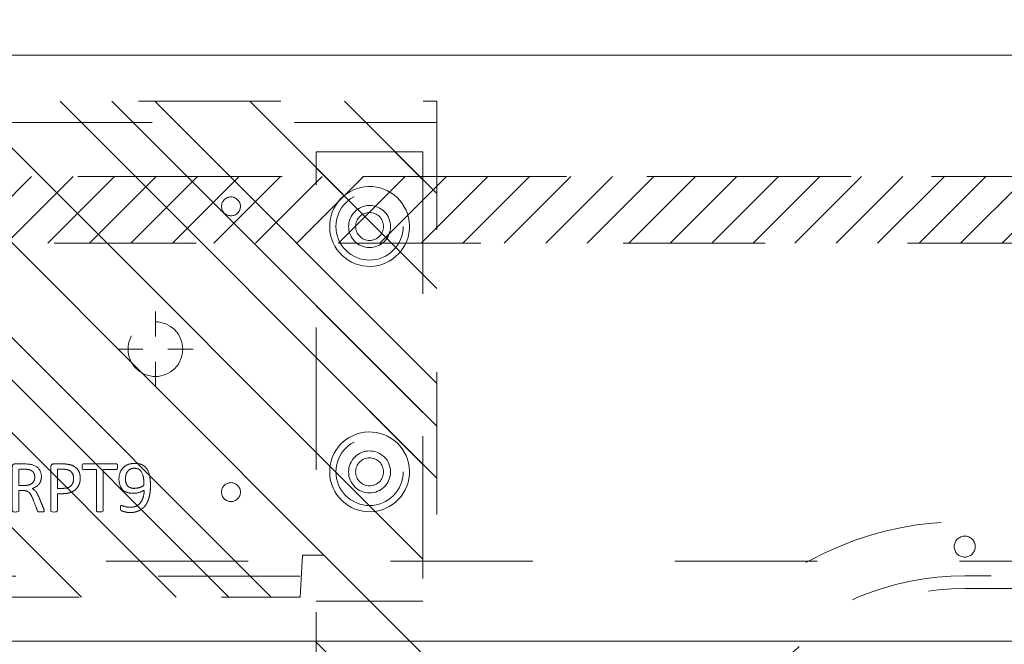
# Model space of a CAD drawing. Header units: inches. Extents: x -465 to -303, y -234 to 7.
# Tile 38 of 81: x -387 to -378, y -2 to 4. Entities that reach past the tile are written whole.
import ezdxf

# ---------------------------------------------------------------- set-up
doc = ezdxf.new("R2010")
doc.units = ezdxf.units.IN
doc.header["$LTSCALE"] = 32
doc.header["$MEASUREMENT"] = 0
doc.header["$PDMODE"] = 1
doc.header["$PDSIZE"] = -2
doc.linetypes.add('Dash Style-1', pattern=[0.083328, 0.041656, -0.041672])
for name, color, linetype, lineweight in [('DashLine', 7, 'Dash Style-1', 13), ('DashLineFill', 7, 'Dash Style-1', 13), ('Drawing', 7, 'Continuous', 18), ('Metal-DeskStructure', 7, 'Continuous', 13), ('None', 7, 'Continuous', 18), ('SolidLine', 7, 'Continuous', 15)]:
    doc.layers.add(name, color=color, linetype=linetype, lineweight=lineweight)
doc.layers.add('Electrical', color=1, linetype='Dash Style-1', lineweight=15, true_color=0xff0000)
pattern_1 = [(45, (0, 0), (-1.61302, 1.93572), []), (45, (-1.0608, 1.0608), (-0.472346, 0.416761), [])]

# ---------------------------------------------------------------- blocks, each defined once
blk = doc.blocks.new('Group-11')
at = {"layer": 'DashLine', "flags": 128}
blk.add_lwpolyline([(0.748, -7.3031), (35.622, -7.3031), (35.622, -8.0512), (0.748, -8.0512)], close=True, dxfattribs=at)
at = {"layer": 'SolidLine', "flags": 128}
blk.add_lwpolyline([(0.748, -0.7677), (89.2126, -0.7677), (89.2126, -8.0512), (0.748, -8.0512)], close=True, dxfattribs=at)
blk = doc.blocks.new('Group-12')
at = {"layer": 'None'}
blk.add_blockref('Group-11', (0, 0), dxfattribs=at)
blk = doc.blocks.new('SL Utility Cabinet (2D)')
at = {"layer": 'None'}
blk.add_blockref('Group-12', (0, 0), dxfattribs=at)
at = {"layer": 'Drawing', "color": 0, "flags": 1}
for tag in ['Tag', 'Catalog', 'Option1', 'Option2', 'Option3', 'Option4', 'Option5', 'Option6', 'Option7', 'Option8', 'Option9', 'Option10', 'Option11', 'Option12', 'Custom', 'FinishGroup', 'Discount', 'Item2', 'Item3', 'Item6', 'Item8', 'Item9', 'Item10', 'Item12', 'Item13', 'Item16', 'Item18', 'Item19', 'Item20', 'Item21', 'Item22', 'Item23', 'Item24', 'Item25', 'Item1', 'Item4', 'Item5', 'Item7', 'Item11', 'Item14', 'Item15', 'Item17']:
    blk.add_attdef(tag, (-51.5879, 4.5517), '', height=0.00709, dxfattribs=at)
blk = doc.blocks.new('Group-33')
at = {"layer": 'DashLine'}
blk.add_open_spline([(35.6306, -2.5591), (35.6301, -14.0156), (35.6295, -25.4721), (35.6308, -28.0425), (35.4425, -30.6071), (33.4525, -57.8791), (31.4625, -85.1511), (31.2548, -86.4638), (29.9315, -86.5751), (19.0945, -86.5751), (8.2575, -86.5751), (6.9341, -86.4638), (6.7265, -85.1511), (4.7365, -57.8791), (2.7465, -30.6071), (2.5582, -28.0425), (2.5595, -25.4721), (2.5589, -14.0156), (2.5584, -2.5591), (19.0945, -2.5591), (35.6306, -2.5591)], degree=2, knots=[0, 0, 0, 0.101602, 0.101602, 0.124398, 0.124398, 0.366817, 0.366817, 0.378599, 0.378599, 0.47475, 0.47475, 0.486533, 0.486533, 0.728951, 0.728951, 0.751748, 0.751748, 0.853349, 0.853349, 1, 1, 1], dxfattribs=at)
at = {"layer": 'SolidLine'}
blk.add_open_spline([(37.0866, -2.5591), (19.0945, -2.5591), (1.1024, -2.5591), (1.1024, -14.0156), (1.1025, -25.4721), (1.1032, -28.0955), (1.2935, -30.7131), (3.2835, -57.9851), (5.2735, -85.2571), (5.6777, -87.8156), (8.2575, -88.0311), (19.0945, -88.0311), (29.9315, -88.0311), (32.5112, -87.8156), (32.9155, -85.2571), (34.9055, -57.9851), (36.8955, -30.7131), (37.0858, -28.0955), (37.0865, -25.4721), (37.0866, -14.0156), (37.0866, -2.5591)], degree=2, knots=[0, 0, 0, 0.153989, 0.153989, 0.252041, 0.252041, 0.274495, 0.274495, 0.508445, 0.508445, 0.530607, 0.530607, 0.623382, 0.623382, 0.645544, 0.645544, 0.879494, 0.879494, 0.901948, 0.901948, 1, 1, 1], dxfattribs=at)
blk = doc.blocks.new('Group-51')
at = {"layer": 'DashLine'}
for p, q in [((0.0002, 6.2205), (0.0002, 6.4567)), ((-0.1179, 6.1024), (-0.3541, 6.1024)), ((0.1183, 6.1024), (0.3545, 6.1024)), ((0.0002, 5.9843), (0.0002, 5.748))]:
    blk.add_line(p, q, dxfattribs=at)
at = {"layer": 'DashLine', "flags": 128}
blk.add_lwpolyline([(-0.2557, 6.1024), (-0.2545, 6.1274), (-0.2508, 6.1523), (-0.2447, 6.1766), (-0.2362, 6.2003), (-0.2255, 6.223), (-0.2126, 6.2445), (-0.1976, 6.2647), (-0.1808, 6.2833), (-0.1621, 6.3002), (-0.142, 6.3151), (-0.1204, 6.3281), (-0.0977, 6.3388), (-0.0741, 6.3472), (-0.0497, 6.3534), (-0.0249, 6.357), (0.0002, 6.3583), (0.0253, 6.357), (0.0501, 6.3534), (0.0745, 6.3472), (0.0981, 6.3388), (0.1208, 6.3281), (0.1424, 6.3151), (0.1625, 6.3002), (0.1812, 6.2833), (0.198, 6.2647), (0.213, 6.2445), (0.2259, 6.223), (0.2366, 6.2003), (0.2451, 6.1766), (0.2512, 6.1523), (0.2549, 6.1274), (0.2561, 6.1024), (0.2549, 6.0773), (0.2512, 6.0524), (0.2451, 6.0281), (0.2366, 6.0044), (0.2259, 5.9817), (0.213, 5.9602), (0.198, 5.94), (0.1812, 5.9214), (0.1625, 5.9045), (0.1424, 5.8896), (0.1208, 5.8767), (0.0981, 5.8659), (0.0745, 5.8575), (0.0501, 5.8514), (0.0253, 5.8477), (0.0002, 5.8465), (-0.0249, 5.8477), (-0.0497, 5.8514), (-0.0741, 5.8575), (-0.0977, 5.8659), (-0.1204, 5.8767), (-0.142, 5.8896), (-0.1621, 5.9045), (-0.1808, 5.9214), (-0.1976, 5.94), (-0.2126, 5.9602), (-0.2255, 5.9817), (-0.2362, 6.0044), (-0.2447, 6.0281), (-0.2508, 6.0524), (-0.2545, 6.0773)], close=True, dxfattribs=at)
blk = doc.blocks.new('Group-53')
at = {"layer": 'SolidLine', "color": 7}
for points, knots in [([(1.2823, 6.0565), (1.3118, 6.0565), (1.3709, 6.0491), (1.4262, 6.0325), (1.4742, 6.0048), (1.5093, 5.9623), (1.5314, 5.9033), (1.5314, 5.8498), (1.5259, 5.8221), (1.5176, 5.7889), (1.5093, 5.7778), (1.4982, 5.7741), (1.4816, 5.7741), (1.4724, 5.776), (1.4668, 5.7778), (1.465, 5.7815), (1.465, 5.7889), (1.4705, 5.8018), (1.4779, 5.8239), (1.4816, 5.8516), (1.4816, 5.9033), (1.4558, 5.9513), (1.4133, 5.9808), (1.3561, 5.9974), (1.3229, 5.9974), (1.334, 5.979), (1.3506, 5.9273), (1.3506, 5.8572), (1.3303, 5.8055), (1.2952, 5.776), (1.2472, 5.7612), (1.1882, 5.7612), (1.1347, 5.7796), (1.0941, 5.8166), (1.0701, 5.8719), (1.0701, 5.9402), (1.083, 5.9826), (1.1107, 6.0159), (1.1476, 6.038), (1.1956, 6.0509), (1.2509, 6.0565), (1.2823, 6.0565)], [0, 0, 0, 0.054342, 0.108683, 0.163025, 0.217366, 0.271708, 0.32605, 0.346749, 0.367448, 0.408846, 0.429545, 0.450244, 0.466803, 0.483362, 0.499922, 0.516481, 0.53304, 0.549599, 0.566158, 0.582718, 0.612524, 0.642331, 0.672137, 0.701944, 0.701944, 0.721255, 0.740567, 0.762023, 0.78348, 0.804937, 0.826394, 0.847851, 0.869308, 0.890765, 0.912222, 0.926851, 0.941481, 0.956111, 0.970741, 0.98537, 1, 1, 1]), ([(1.2768, 5.9956), (1.2325, 5.9956), (1.1411, 5.979), (1.1162, 5.9291), (1.1162, 5.8848), (1.1328, 5.8516), (1.1605, 5.8313), (1.1956, 5.8221), (1.2343, 5.8221), (1.2675, 5.8313), (1.2915, 5.8498), (1.3044, 5.8811), (1.3044, 5.931), (1.2878, 5.979), (1.2768, 5.9956)], [0, 0, 0, 0.066007, 0.19802, 0.264026, 0.330033, 0.39604, 0.462046, 0.528053, 0.60066, 0.673267, 0.745875, 0.818482, 0.909241, 1, 1, 1]), ([(1.1014, 5.7482), (1.1074, 5.7482), (1.118, 5.7482), (1.1236, 5.7445), (1.1273, 5.739), (1.1273, 5.6744), (1.1273, 5.6116), (1.3211, 5.6116), (1.5185, 5.6116), (1.5222, 5.608), (1.5241, 5.6006), (1.5259, 5.5895), (1.5259, 5.5729), (1.5241, 5.5618), (1.5222, 5.5544), (1.5185, 5.5507), (1.3211, 5.5507), (1.1273, 5.5507), (1.1273, 5.488), (1.1273, 5.4234), (1.1236, 5.4179), (1.118, 5.416), (1.1088, 5.4142), (1.0959, 5.4142), (1.0848, 5.416), (1.0793, 5.4179), (1.0756, 5.4234), (1.0756, 5.5812), (1.0756, 5.739), (1.0793, 5.7445), (1.0848, 5.7482), (1.0959, 5.7482), (1.1014, 5.7482)], [0, 0, 0, 0.003046, 0.005389, 0.007733, 0.010076, 0.089744, 0.089744, 0.335779, 0.340465, 0.345152, 0.349838, 0.354524, 0.360382, 0.36624, 0.372099, 0.377957, 0.6855, 0.6855, 0.785085, 0.788014, 0.790943, 0.793872, 0.796801, 0.798998, 0.801195, 0.803391, 0.805588, 0.991213, 0.99341, 0.995606, 0.997803, 1, 1, 1]), ([(1.2066, 5.3983), (1.2417, 5.3983), (1.2952, 5.3761), (1.3321, 5.3355), (1.3543, 5.2765), (1.3543, 5.2091), (1.3543, 5.1842), (1.4345, 5.1842), (1.5185, 5.1842), (1.5222, 5.1805), (1.5241, 5.1731), (1.5259, 5.162), (1.5259, 5.1454), (1.5241, 5.1344), (1.5222, 5.127), (1.5185, 5.1233), (1.3081, 5.1233), (1.0885, 5.1233), (1.0756, 5.1381), (1.0756, 5.1953), (1.0756, 5.258), (1.0793, 5.2839), (1.0867, 5.3208), (1.1088, 5.3577), (1.1402, 5.3854), (1.1826, 5.3983), (1.2066, 5.3983)], [0, 0, 0, 0.066268, 0.132535, 0.198803, 0.26507, 0.303966, 0.303966, 0.429297, 0.43506, 0.440822, 0.446584, 0.452347, 0.456957, 0.461567, 0.466177, 0.470786, 0.728938, 0.745073, 0.761208, 0.845107, 0.870922, 0.896738, 0.922553, 0.948369, 0.974184, 1, 1, 1]), ([(1.2122, 5.3355), (1.1845, 5.3355), (1.1476, 5.3152), (1.131, 5.2857), (1.1254, 5.2543), (1.1254, 5.211), (1.1254, 5.1842), (1.2149, 5.1842), (1.3044, 5.1842), (1.3044, 5.211), (1.3044, 5.2635), (1.2915, 5.3005), (1.2657, 5.3244), (1.2325, 5.3355), (1.2122, 5.3355)], [0, 0, 0, 0.053098, 0.106195, 0.159293, 0.212391, 0.297937, 0.297937, 0.584068, 0.584068, 0.669615, 0.752211, 0.834807, 0.917404, 1, 1, 1]), ([(1.5148, 5.0603), (1.5185, 5.0603), (1.5222, 5.0584), (1.5241, 5.0511), (1.5259, 5.0381), (1.5259, 5.0197), (1.5241, 5.0086), (1.5222, 5.0012), (1.5167, 4.9975), (1.5111, 4.9957), (1.4585, 4.9754), (1.4059, 4.9551), (1.3875, 4.9477), (1.358, 4.9329), (1.3358, 4.9108), (1.3247, 4.8813), (1.3247, 4.8416), (1.3247, 4.8222), (1.4198, 4.8222), (1.5185, 4.8222), (1.5222, 4.8185), (1.5241, 4.8111), (1.5259, 4.8001), (1.5259, 4.7835), (1.5241, 4.7724), (1.5222, 4.765), (1.5185, 4.7613), (1.3072, 4.7613), (1.0867, 4.7613), (1.0756, 4.7761), (1.0756, 4.8314), (1.0756, 4.896), (1.0774, 4.9182), (1.0793, 4.9274), (1.083, 4.9532), (1.1033, 4.9938), (1.1328, 5.0197), (1.1716, 5.0344), (1.2159, 5.0344), (1.2528, 5.0215), (1.2805, 4.9994), (1.2989, 4.9662), (1.3063, 4.9477), (1.3118, 4.9588), (1.3266, 4.9772), (1.3469, 4.992), (1.3746, 5.0049), (1.3912, 5.0123), (1.4401, 5.0326), (1.489, 5.0529), (1.5019, 5.0584), (1.513, 5.0603), (1.5148, 5.0603)], [0, 0, 0, 0.004018, 0.008035, 0.012053, 0.01607, 0.020088, 0.024105, 0.028123, 0.03214, 0.03214, 0.070951, 0.070951, 0.084634, 0.098317, 0.112001, 0.125684, 0.138745, 0.138745, 0.202807, 0.205295, 0.207782, 0.21027, 0.212758, 0.214748, 0.216739, 0.218729, 0.220719, 0.332671, 0.339637, 0.346603, 0.391882, 0.407555, 0.423229, 0.423229, 0.466696, 0.510164, 0.553631, 0.597099, 0.640566, 0.684033, 0.727501, 0.770968, 0.770968, 0.798042, 0.825115, 0.852188, 0.879262, 0.879262, 0.958132, 0.958132, 0.979066, 1, 1, 1]), ([(1.2011, 4.9717), (1.1734, 4.9717), (1.1383, 4.9477), (1.1291, 4.92), (1.1273, 4.9108), (1.1254, 4.8887), (1.1254, 4.8471), (1.1254, 4.8222), (1.2011, 4.8222), (1.2768, 4.8222), (1.2768, 4.8508), (1.2768, 4.9034), (1.2657, 4.9366), (1.2435, 4.9606), (1.2159, 4.9717), (1.2011, 4.9717)], [0, 0, 0, 0.142515, 0.285031, 0.285031, 0.330993, 0.376955, 0.445899, 0.445899, 0.655281, 0.655281, 0.734439, 0.800829, 0.867219, 0.93361, 1, 1, 1]), ([(1.3949, 4.694), (1.417, 4.694), (1.4521, 4.6829), (1.4816, 4.6644), (1.5019, 4.6367), (1.5241, 4.5869), (1.5241, 4.4799), (1.5241, 4.4134), (1.513, 4.3987), (1.2998, 4.3987), (1.0867, 4.3987), (1.0756, 4.4134), (1.0756, 4.4716), (1.0756, 4.5629), (1.0922, 4.6146), (1.1199, 4.6478), (1.1623, 4.6663), (1.2048, 4.6663), (1.2343, 4.6589), (1.2583, 4.6441), (1.2786, 4.6201), (1.2841, 4.6072), (1.2878, 4.6257), (1.3063, 4.6571), (1.334, 4.681), (1.3727, 4.694), (1.3949, 4.694)], [0, 0, 0, 0.031455, 0.06291, 0.094366, 0.125821, 0.188731, 0.266159, 0.275837, 0.285516, 0.435531, 0.44521, 0.454888, 0.521427, 0.574659, 0.627891, 0.681123, 0.734355, 0.762747, 0.791139, 0.819531, 0.847924, 0.847924, 0.885943, 0.923962, 0.961981, 1, 1, 1]), ([(1.3986, 4.6312), (1.3783, 4.6312), (1.3487, 4.6183), (1.3284, 4.5943), (1.3174, 4.5574), (1.3174, 4.4937), (1.3174, 4.4577), (1.3958, 4.4577), (1.4742, 4.4577), (1.4742, 4.5011), (1.4742, 4.5851), (1.4465, 4.6183), (1.417, 4.6312), (1.3986, 4.6312)], [0, 0, 0, 0.079156, 0.158312, 0.237468, 0.316624, 0.419526, 0.419526, 0.643799, 0.643799, 0.767809, 0.883905, 0.941952, 1, 1, 1]), ([(1.1956, 4.6054), (1.1789, 4.6054), (1.1531, 4.5961), (1.1347, 4.5758), (1.1254, 4.5445), (1.1254, 4.4891), (1.1254, 4.4577), (1.1974, 4.4577), (1.2694, 4.4577), (1.2694, 4.4919), (1.2694, 4.5482), (1.2583, 4.5777), (1.238, 4.5961), (1.2103, 4.6054), (1.1956, 4.6054)], [0, 0, 0, 0.074499, 0.148998, 0.223496, 0.297995, 0.395417, 0.395417, 0.61891, 0.61891, 0.724928, 0.793696, 0.862464, 0.931232, 1, 1, 1]), ([(1.5001, 4.3229), (1.5074, 4.3229), (1.5213, 4.3201), (1.5241, 4.3118), (1.5241, 4.1927), (1.5241, 4.0737), (1.5222, 4.07), (1.5167, 4.0663), (1.5074, 4.0645), (1.4945, 4.0645), (1.4853, 4.0663), (1.4798, 4.0682), (1.4761, 4.0737), (1.4761, 4.1226), (1.4761, 4.1697), (1.3063, 4.1697), (1.1365, 4.1697), (1.1623, 4.1263), (1.1882, 4.0829), (1.19, 4.0774), (1.1919, 4.0682), (1.1882, 4.0645), (1.1771, 4.0626), (1.1646, 4.0626), (1.155, 4.0626), (1.1494, 4.0645), (1.1457, 4.0682), (1.1439, 4.0719), (1.1107, 4.1235), (1.0774, 4.1752), (1.0756, 4.1771), (1.0756, 4.1807), (1.0738, 4.1863), (1.0738, 4.2034), (1.0738, 4.2214), (1.0774, 4.2269), (1.0811, 4.2287), (1.2795, 4.2287), (1.4761, 4.2287), (1.4761, 4.2693), (1.4761, 4.3136), (1.4798, 4.3173), (1.4853, 4.321), (1.4945, 4.3229), (1.5001, 4.3229)], [0, 0, 0, 0.00261, 0.007831, 0.010441, 0.176195, 0.178805, 0.181415, 0.184026, 0.186636, 0.188594, 0.190551, 0.192509, 0.194467, 0.244389, 0.244389, 0.424498, 0.424498, 0.47805, 0.47805, 0.484241, 0.490432, 0.496622, 0.502813, 0.507071, 0.510941, 0.514811, 0.518682, 0.518682, 0.576295, 0.576295, 0.578743, 0.58119, 0.583638, 0.590247, 0.593184, 0.596122, 0.599059, 0.911881, 0.911881, 0.976501, 0.982376, 0.988251, 0.994125, 1, 1, 1])]:
    blk.add_open_spline(points, degree=2, knots=knots, dxfattribs=at)
blk = doc.blocks.new('1BRPT9-Bracket (2D)')
at = {"layer": 'DashLineFill', "linetype": 'Continuous', "lineweight": 13}
h = blk.add_hatch(dxfattribs=at)
h.set_pattern_fill('Steel', color=253, style=0, pattern_type=2)
h.set_pattern_definition(pattern_1)
edge = h.paths.add_edge_path()
edge.add_arc((1.6779, -8.4882), 0.252, 270, 360)
edge.add_line((1.9299, -8.4882), (1.9299, -7.4803))
edge.add_line((1.9299, -7.4803), (2.3236, -7.4803))
edge.add_line((2.3236, -7.4803), (2.3236, 7.4611))
edge.add_line((2.3236, 7.4611), (1.9299, 7.4803))
edge.add_line((1.9299, 7.4803), (1.9299, 8.4882))
edge.add_arc((1.6779, 8.4882), 0.252, 360, 450)
edge.add_line((1.6779, 8.7402), (-2.3221, 8.7402))
edge.add_line((-2.3221, 8.7402), (-2.3221, -8.7402))
edge.add_line((-2.3221, -8.7402), (1.6779, -8.7402))
h = blk.add_hatch(dxfattribs=at)
h.set_pattern_fill('Steel', color=253, style=0, pattern_type=2)
h.set_pattern_definition(pattern_1)
h.paths.add_polyline_path([(-1.1488, 8.4252), (-1.118, 8.4237), (-1.0874, 8.4191), (-1.0574, 8.4116), (-1.0283, 8.4012), (-1.0004, 8.388), (-0.9739, 8.3721), (-0.949, 8.3537), (-0.9261, 8.3329), (-0.9054, 8.31), (-0.887, 8.2852), (-0.8711, 8.2587), (-0.8579, 8.2308), (-0.8474, 8.2017), (-0.8399, 8.1717), (-0.8354, 8.1411), (-0.8339, 8.1102), (-0.8354, 8.0794), (-0.8399, 8.0488), (-0.8474, 8.0188), (-0.8579, 7.9897), (-0.8711, 7.9618), (-0.887, 7.9353), (-0.9054, 7.9104), (-0.9261, 7.8875), (-0.949, 7.8668), (-0.9739, 7.8484), (-1.0004, 7.8325), (-1.0283, 7.8193), (-1.0574, 7.8088), (-1.0874, 7.8013), (-1.118, 7.7968), (-1.1488, 7.7953), (-1.1797, 7.7968), (-1.2103, 7.8013), (-1.2403, 7.8088), (-1.2694, 7.8193), (-1.2973, 7.8325), (-1.3238, 7.8484), (-1.3486, 7.8668), (-1.3716, 7.8875), (-1.3923, 7.9104), (-1.4107, 7.9353), (-1.4266, 7.9618), (-1.4398, 7.9897), (-1.4502, 8.0188), (-1.4577, 8.0488), (-1.4623, 8.0794), (-1.4638, 8.1102), (-1.4623, 8.1411), (-1.4577, 8.1717), (-1.4502, 8.2017), (-1.4398, 8.2308), (-1.4266, 8.2587), (-1.4107, 8.2852), (-1.3923, 8.31), (-1.3716, 8.3329), (-1.3486, 8.3537), (-1.3238, 8.3721), (-1.2973, 8.388), (-1.2694, 8.4012), (-1.2403, 8.4116), (-1.2103, 8.4191), (-1.1797, 8.4237)])
h = blk.add_hatch(dxfattribs=at)
h.set_pattern_fill('Steel', color=253, style=0, pattern_type=2)
h.set_pattern_definition(pattern_1)
h.paths.add_polyline_path([(1.1504, 8.4252), (1.1812, 8.4237), (1.2118, 8.4191), (1.2418, 8.4116), (1.2709, 8.4012), (1.2988, 8.388), (1.3254, 8.3721), (1.3502, 8.3537), (1.3731, 8.3329), (1.3938, 8.31), (1.4123, 8.2852), (1.4281, 8.2587), (1.4414, 8.2308), (1.4518, 8.2017), (1.4593, 8.1717), (1.4638, 8.1411), (1.4653, 8.1102), (1.4638, 8.0794), (1.4593, 8.0488), (1.4518, 8.0188), (1.4414, 7.9897), (1.4281, 7.9618), (1.4123, 7.9353), (1.3938, 7.9104), (1.3731, 7.8875), (1.3502, 7.8668), (1.3254, 7.8484), (1.2988, 7.8325), (1.2709, 7.8193), (1.2418, 7.8088), (1.2118, 7.8013), (1.1812, 7.7968), (1.1504, 7.7953), (1.1195, 7.7968), (1.0889, 7.8013), (1.0589, 7.8088), (1.0298, 7.8193), (1.0019, 7.8325), (0.9754, 7.8484), (0.9506, 7.8668), (0.9277, 7.8875), (0.9069, 7.9104), (0.8885, 7.9353), (0.8726, 7.9618), (0.8594, 7.9897), (0.849, 8.0188), (0.8415, 8.0488), (0.8369, 8.0794), (0.8354, 8.1102), (0.8369, 8.1411), (0.8415, 8.1717), (0.849, 8.2017), (0.8594, 8.2308), (0.8726, 8.2587), (0.8885, 8.2852), (0.9069, 8.31), (0.9277, 8.3329), (0.9506, 8.3537), (0.9754, 8.3721), (1.0019, 8.388), (1.0298, 8.4012), (1.0589, 8.4116), (1.0889, 8.4191), (1.1195, 8.4237)])
h = blk.add_hatch(dxfattribs=at)
h.set_pattern_fill('Steel', color=253, style=0, pattern_type=2)
h.set_pattern_definition(pattern_1)
h.paths.add_polyline_path([(-1.1488, 8.3071), (-1.1295, 8.3061), (-1.1104, 8.3033), (-1.0917, 8.2986), (-1.0735, 8.2921), (-1.056, 8.2838), (-1.0395, 8.2739), (-1.024, 8.2624), (-1.0096, 8.2494), (-0.9967, 8.2351), (-0.9852, 8.2196), (-0.9752, 8.203), (-0.967, 8.1856), (-0.9605, 8.1674), (-0.9558, 8.1486), (-0.9529, 8.1295), (-0.952, 8.1102), (-0.9529, 8.0909), (-0.9558, 8.0718), (-0.9605, 8.0531), (-0.967, 8.0349), (-0.9752, 8.0174), (-0.9852, 8.0009), (-0.9967, 7.9854), (-1.0096, 7.971), (-1.024, 7.9581), (-1.0395, 7.9466), (-1.056, 7.9366), (-1.0735, 7.9284), (-1.0917, 7.9219), (-1.1104, 7.9172), (-1.1295, 7.9143), (-1.1488, 7.9134), (-1.1681, 7.9143), (-1.1872, 7.9172), (-1.206, 7.9219), (-1.2242, 7.9284), (-1.2416, 7.9366), (-1.2582, 7.9466), (-1.2737, 7.9581), (-1.288, 7.971), (-1.301, 7.9854), (-1.3125, 8.0009), (-1.3224, 8.0174), (-1.3307, 8.0349), (-1.3372, 8.0531), (-1.3419, 8.0718), (-1.3447, 8.0909), (-1.3457, 8.1102), (-1.3447, 8.1295), (-1.3419, 8.1486), (-1.3372, 8.1674), (-1.3307, 8.1856), (-1.3224, 8.203), (-1.3125, 8.2196), (-1.301, 8.2351), (-1.288, 8.2494), (-1.2737, 8.2624), (-1.2582, 8.2739), (-1.2416, 8.2838), (-1.2242, 8.2921), (-1.206, 8.2986), (-1.1872, 8.3033), (-1.1681, 8.3061)])
h = blk.add_hatch(dxfattribs=at)
h.set_pattern_fill('Steel', color=253, style=0, pattern_type=2)
h.set_pattern_definition(pattern_1)
h.paths.add_polyline_path([(1.1504, 8.3071), (1.1697, 8.3061), (1.1888, 8.3033), (1.2075, 8.2986), (1.2257, 8.2921), (1.2432, 8.2838), (1.2597, 8.2739), (1.2753, 8.2624), (1.2896, 8.2494), (1.3025, 8.2351), (1.314, 8.2196), (1.324, 8.203), (1.3322, 8.1856), (1.3387, 8.1674), (1.3434, 8.1486), (1.3463, 8.1295), (1.3472, 8.1102), (1.3463, 8.0909), (1.3434, 8.0718), (1.3387, 8.0531), (1.3322, 8.0349), (1.324, 8.0174), (1.314, 8.0009), (1.3025, 7.9854), (1.2896, 7.971), (1.2753, 7.9581), (1.2597, 7.9466), (1.2432, 7.9366), (1.2257, 7.9284), (1.2075, 7.9219), (1.1888, 7.9172), (1.1697, 7.9143), (1.1504, 7.9134), (1.1311, 7.9143), (1.112, 7.9172), (1.0932, 7.9219), (1.075, 7.9284), (1.0576, 7.9366), (1.041, 7.9466), (1.0255, 7.9581), (1.0112, 7.971), (0.9982, 7.9854), (0.9867, 8.0009), (0.9768, 8.0174), (0.9685, 8.0349), (0.962, 8.0531), (0.9573, 8.0718), (0.9545, 8.0909), (0.9535, 8.1102), (0.9545, 8.1295), (0.9573, 8.1486), (0.962, 8.1674), (0.9685, 8.1856), (0.9768, 8.203), (0.9867, 8.2196), (0.9982, 8.2351), (1.0112, 8.2494), (1.0255, 8.2624), (1.041, 8.2739), (1.0576, 8.2838), (1.075, 8.2921), (1.0932, 8.2986), (1.112, 8.3033), (1.1311, 8.3061)])
h = blk.add_hatch(dxfattribs=at)
h.set_pattern_fill('Steel', color=253, style=0, pattern_type=2)
h.set_pattern_definition(pattern_1)
h.paths.add_polyline_path([(-1.3378, 6.8996), (-1.3291, 6.8992), (-1.3205, 6.8979), (-1.3121, 6.8958), (-1.3039, 6.8929), (-1.2961, 6.8891), (-1.2886, 6.8847), (-1.2816, 6.8795), (-1.2752, 6.8737), (-1.2693, 6.8672), (-1.2642, 6.8602), (-1.2597, 6.8528), (-1.256, 6.8449), (-1.253, 6.8367), (-1.2509, 6.8283), (-1.2497, 6.8197), (-1.2492, 6.811), (-1.2497, 6.8023), (-1.2509, 6.7937), (-1.253, 6.7853), (-1.256, 6.7771), (-1.2597, 6.7693), (-1.2642, 6.7618), (-1.2693, 6.7548), (-1.2752, 6.7484), (-1.2816, 6.7425), (-1.2886, 6.7374), (-1.2961, 6.7329), (-1.3039, 6.7292), (-1.3121, 6.7263), (-1.3205, 6.7241), (-1.3291, 6.7229), (-1.3378, 6.7224), (-1.3465, 6.7229), (-1.3551, 6.7241), (-1.3635, 6.7263), (-1.3717, 6.7292), (-1.3796, 6.7329), (-1.387, 6.7374), (-1.394, 6.7425), (-1.4005, 6.7484), (-1.4063, 6.7548), (-1.4115, 6.7618), (-1.4159, 6.7693), (-1.4197, 6.7771), (-1.4226, 6.7853), (-1.4247, 6.7937), (-1.426, 6.8023), (-1.4264, 6.811), (-1.426, 6.8197), (-1.4247, 6.8283), (-1.4226, 6.8367), (-1.4197, 6.8449), (-1.4159, 6.8528), (-1.4115, 6.8602), (-1.4063, 6.8672), (-1.4005, 6.8737), (-1.394, 6.8795), (-1.387, 6.8847), (-1.3796, 6.8891), (-1.3717, 6.8929), (-1.3635, 6.8958), (-1.3551, 6.8979), (-1.3465, 6.8992)])
h = blk.add_hatch(dxfattribs=at)
h.set_pattern_fill('Steel', color=253, style=0, pattern_type=2)
h.set_pattern_definition(pattern_1)
h.paths.add_polyline_path([(1.3393, 6.8996), (1.348, 6.8992), (1.3566, 6.8979), (1.3651, 6.8958), (1.3732, 6.8929), (1.3811, 6.8891), (1.3886, 6.8847), (1.3955, 6.8795), (1.402, 6.8737), (1.4078, 6.8672), (1.413, 6.8602), (1.4175, 6.8528), (1.4212, 6.8449), (1.4241, 6.8367), (1.4262, 6.8283), (1.4275, 6.8197), (1.4279, 6.811), (1.4275, 6.8023), (1.4262, 6.7937), (1.4241, 6.7853), (1.4212, 6.7771), (1.4175, 6.7693), (1.413, 6.7618), (1.4078, 6.7548), (1.402, 6.7484), (1.3955, 6.7425), (1.3886, 6.7374), (1.3811, 6.7329), (1.3732, 6.7292), (1.3651, 6.7263), (1.3566, 6.7241), (1.348, 6.7229), (1.3393, 6.7224), (1.3307, 6.7229), (1.3221, 6.7241), (1.3136, 6.7263), (1.3054, 6.7292), (1.2976, 6.7329), (1.2901, 6.7374), (1.2832, 6.7425), (1.2767, 6.7484), (1.2709, 6.7548), (1.2657, 6.7618), (1.2612, 6.7693), (1.2575, 6.7771), (1.2546, 6.7853), (1.2525, 6.7937), (1.2512, 6.8023), (1.2508, 6.811), (1.2512, 6.8197), (1.2525, 6.8283), (1.2546, 6.8367), (1.2575, 6.8449), (1.2612, 6.8528), (1.2657, 6.8602), (1.2709, 6.8672), (1.2767, 6.8737), (1.2832, 6.8795), (1.2901, 6.8847), (1.2976, 6.8891), (1.3054, 6.8929), (1.3136, 6.8958), (1.3221, 6.8979), (1.3307, 6.8992)])
at = {"layer": 'DashLineFill'}
for p, q in [((-2.1252, 8.7402), (-2.1252, -8.7402)), ((2.1268, 7.4611), (2.1268, -7.4803))]:
    blk.add_line(p, q, dxfattribs=at)
at = {"layer": 'DashLineFill', "flags": 128}
blk.add_lwpolyline([(1.6779, -8.7402, 0.414214), (1.9299, -8.4882), (1.9299, -7.4803), (2.3236, -7.4803), (2.3236, 7.4611), (1.9299, 7.4803), (1.9299, 8.4882, 0.414214), (1.6779, 8.7402), (-2.3221, 8.7402), (-2.3221, -8.7402)], format="xyb", close=True, dxfattribs=at)
for points in [[(-1.1488, 8.4252), (-1.118, 8.4237), (-1.0874, 8.4191), (-1.0574, 8.4116), (-1.0283, 8.4012), (-1.0004, 8.388), (-0.9739, 8.3721), (-0.949, 8.3537), (-0.9261, 8.3329), (-0.9054, 8.31), (-0.887, 8.2852), (-0.8711, 8.2587), (-0.8579, 8.2308), (-0.8474, 8.2017), (-0.8399, 8.1717), (-0.8354, 8.1411), (-0.8339, 8.1102), (-0.8354, 8.0794), (-0.8399, 8.0488), (-0.8474, 8.0188), (-0.8579, 7.9897), (-0.8711, 7.9618), (-0.887, 7.9353), (-0.9054, 7.9104), (-0.9261, 7.8875), (-0.949, 7.8668), (-0.9739, 7.8484), (-1.0004, 7.8325), (-1.0283, 7.8193), (-1.0574, 7.8088), (-1.0874, 7.8013), (-1.118, 7.7968), (-1.1488, 7.7953), (-1.1797, 7.7968), (-1.2103, 7.8013), (-1.2403, 7.8088), (-1.2694, 7.8193), (-1.2973, 7.8325), (-1.3238, 7.8484), (-1.3486, 7.8668), (-1.3716, 7.8875), (-1.3923, 7.9104), (-1.4107, 7.9353), (-1.4266, 7.9618), (-1.4398, 7.9897), (-1.4502, 8.0188), (-1.4577, 8.0488), (-1.4623, 8.0794), (-1.4638, 8.1102), (-1.4623, 8.1411), (-1.4577, 8.1717), (-1.4502, 8.2017), (-1.4398, 8.2308), (-1.4266, 8.2587), (-1.4107, 8.2852), (-1.3923, 8.31), (-1.3716, 8.3329), (-1.3486, 8.3537), (-1.3238, 8.3721), (-1.2973, 8.388), (-1.2694, 8.4012), (-1.2403, 8.4116), (-1.2103, 8.4191), (-1.1797, 8.4237)], [(1.1504, 8.4252), (1.1812, 8.4237), (1.2118, 8.4191), (1.2418, 8.4116), (1.2709, 8.4012), (1.2988, 8.388), (1.3254, 8.3721), (1.3502, 8.3537), (1.3731, 8.3329), (1.3938, 8.31), (1.4123, 8.2852), (1.4281, 8.2587), (1.4414, 8.2308), (1.4518, 8.2017), (1.4593, 8.1717), (1.4638, 8.1411), (1.4653, 8.1102), (1.4638, 8.0794), (1.4593, 8.0488), (1.4518, 8.0188), (1.4414, 7.9897), (1.4281, 7.9618), (1.4123, 7.9353), (1.3938, 7.9104), (1.3731, 7.8875), (1.3502, 7.8668), (1.3254, 7.8484), (1.2988, 7.8325), (1.2709, 7.8193), (1.2418, 7.8088), (1.2118, 7.8013), (1.1812, 7.7968), (1.1504, 7.7953), (1.1195, 7.7968), (1.0889, 7.8013), (1.0589, 7.8088), (1.0298, 7.8193), (1.0019, 7.8325), (0.9754, 7.8484), (0.9506, 7.8668), (0.9277, 7.8875), (0.9069, 7.9104), (0.8885, 7.9353), (0.8726, 7.9618), (0.8594, 7.9897), (0.849, 8.0188), (0.8415, 8.0488), (0.8369, 8.0794), (0.8354, 8.1102), (0.8369, 8.1411), (0.8415, 8.1717), (0.849, 8.2017), (0.8594, 8.2308), (0.8726, 8.2587), (0.8885, 8.2852), (0.9069, 8.31), (0.9277, 8.3329), (0.9506, 8.3537), (0.9754, 8.3721), (1.0019, 8.388), (1.0298, 8.4012), (1.0589, 8.4116), (1.0889, 8.4191), (1.1195, 8.4237)], [(-1.1488, 8.3071), (-1.1295, 8.3061), (-1.1104, 8.3033), (-1.0917, 8.2986), (-1.0735, 8.2921), (-1.056, 8.2838), (-1.0395, 8.2739), (-1.024, 8.2624), (-1.0096, 8.2494), (-0.9967, 8.2351), (-0.9852, 8.2196), (-0.9752, 8.203), (-0.967, 8.1856), (-0.9605, 8.1674), (-0.9558, 8.1486), (-0.9529, 8.1295), (-0.952, 8.1102), (-0.9529, 8.0909), (-0.9558, 8.0718), (-0.9605, 8.0531), (-0.967, 8.0349), (-0.9752, 8.0174), (-0.9852, 8.0009), (-0.9967, 7.9854), (-1.0096, 7.971), (-1.024, 7.9581), (-1.0395, 7.9466), (-1.056, 7.9366), (-1.0735, 7.9284), (-1.0917, 7.9219), (-1.1104, 7.9172), (-1.1295, 7.9143), (-1.1488, 7.9134), (-1.1681, 7.9143), (-1.1872, 7.9172), (-1.206, 7.9219), (-1.2242, 7.9284), (-1.2416, 7.9366), (-1.2582, 7.9466), (-1.2737, 7.9581), (-1.288, 7.971), (-1.301, 7.9854), (-1.3125, 8.0009), (-1.3224, 8.0174), (-1.3307, 8.0349), (-1.3372, 8.0531), (-1.3419, 8.0718), (-1.3447, 8.0909), (-1.3457, 8.1102), (-1.3447, 8.1295), (-1.3419, 8.1486), (-1.3372, 8.1674), (-1.3307, 8.1856), (-1.3224, 8.203), (-1.3125, 8.2196), (-1.301, 8.2351), (-1.288, 8.2494), (-1.2737, 8.2624), (-1.2582, 8.2739), (-1.2416, 8.2838), (-1.2242, 8.2921), (-1.206, 8.2986), (-1.1872, 8.3033), (-1.1681, 8.3061)], [(1.1504, 8.3071), (1.1697, 8.3061), (1.1888, 8.3033), (1.2075, 8.2986), (1.2257, 8.2921), (1.2432, 8.2838), (1.2597, 8.2739), (1.2753, 8.2624), (1.2896, 8.2494), (1.3025, 8.2351), (1.314, 8.2196), (1.324, 8.203), (1.3322, 8.1856), (1.3387, 8.1674), (1.3434, 8.1486), (1.3463, 8.1295), (1.3472, 8.1102), (1.3463, 8.0909), (1.3434, 8.0718), (1.3387, 8.0531), (1.3322, 8.0349), (1.324, 8.0174), (1.314, 8.0009), (1.3025, 7.9854), (1.2896, 7.971), (1.2753, 7.9581), (1.2597, 7.9466), (1.2432, 7.9366), (1.2257, 7.9284), (1.2075, 7.9219), (1.1888, 7.9172), (1.1697, 7.9143), (1.1504, 7.9134), (1.1311, 7.9143), (1.112, 7.9172), (1.0932, 7.9219), (1.075, 7.9284), (1.0576, 7.9366), (1.041, 7.9466), (1.0255, 7.9581), (1.0112, 7.971), (0.9982, 7.9854), (0.9867, 8.0009), (0.9768, 8.0174), (0.9685, 8.0349), (0.962, 8.0531), (0.9573, 8.0718), (0.9545, 8.0909), (0.9535, 8.1102), (0.9545, 8.1295), (0.9573, 8.1486), (0.962, 8.1674), (0.9685, 8.1856), (0.9768, 8.203), (0.9867, 8.2196), (0.9982, 8.2351), (1.0112, 8.2494), (1.0255, 8.2624), (1.041, 8.2739), (1.0576, 8.2838), (1.075, 8.2921), (1.0932, 8.2986), (1.112, 8.3033), (1.1311, 8.3061)], [(-1.3378, 6.8996), (-1.3291, 6.8992), (-1.3205, 6.8979), (-1.3121, 6.8958), (-1.3039, 6.8929), (-1.2961, 6.8891), (-1.2886, 6.8847), (-1.2816, 6.8795), (-1.2752, 6.8737), (-1.2693, 6.8672), (-1.2642, 6.8602), (-1.2597, 6.8528), (-1.256, 6.8449), (-1.253, 6.8367), (-1.2509, 6.8283), (-1.2497, 6.8197), (-1.2492, 6.811), (-1.2497, 6.8023), (-1.2509, 6.7937), (-1.253, 6.7853), (-1.256, 6.7771), (-1.2597, 6.7693), (-1.2642, 6.7618), (-1.2693, 6.7548), (-1.2752, 6.7484), (-1.2816, 6.7425), (-1.2886, 6.7374), (-1.2961, 6.7329), (-1.3039, 6.7292), (-1.3121, 6.7263), (-1.3205, 6.7241), (-1.3291, 6.7229), (-1.3378, 6.7224), (-1.3465, 6.7229), (-1.3551, 6.7241), (-1.3635, 6.7263), (-1.3717, 6.7292), (-1.3796, 6.7329), (-1.387, 6.7374), (-1.394, 6.7425), (-1.4005, 6.7484), (-1.4063, 6.7548), (-1.4115, 6.7618), (-1.4159, 6.7693), (-1.4197, 6.7771), (-1.4226, 6.7853), (-1.4247, 6.7937), (-1.426, 6.8023), (-1.4264, 6.811), (-1.426, 6.8197), (-1.4247, 6.8283), (-1.4226, 6.8367), (-1.4197, 6.8449), (-1.4159, 6.8528), (-1.4115, 6.8602), (-1.4063, 6.8672), (-1.4005, 6.8737), (-1.394, 6.8795), (-1.387, 6.8847), (-1.3796, 6.8891), (-1.3717, 6.8929), (-1.3635, 6.8958), (-1.3551, 6.8979), (-1.3465, 6.8992)], [(1.3393, 6.8996), (1.348, 6.8992), (1.3566, 6.8979), (1.3651, 6.8958), (1.3732, 6.8929), (1.3811, 6.8891), (1.3886, 6.8847), (1.3955, 6.8795), (1.402, 6.8737), (1.4078, 6.8672), (1.413, 6.8602), (1.4175, 6.8528), (1.4212, 6.8449), (1.4241, 6.8367), (1.4262, 6.8283), (1.4275, 6.8197), (1.4279, 6.811), (1.4275, 6.8023), (1.4262, 6.7937), (1.4241, 6.7853), (1.4212, 6.7771), (1.4175, 6.7693), (1.413, 6.7618), (1.4078, 6.7548), (1.402, 6.7484), (1.3955, 6.7425), (1.3886, 6.7374), (1.3811, 6.7329), (1.3732, 6.7292), (1.3651, 6.7263), (1.3566, 6.7241), (1.348, 6.7229), (1.3393, 6.7224), (1.3307, 6.7229), (1.3221, 6.7241), (1.3136, 6.7263), (1.3054, 6.7292), (1.2976, 6.7329), (1.2901, 6.7374), (1.2832, 6.7425), (1.2767, 6.7484), (1.2709, 6.7548), (1.2657, 6.7618), (1.2612, 6.7693), (1.2575, 6.7771), (1.2546, 6.7853), (1.2525, 6.7937), (1.2512, 6.8023), (1.2508, 6.811), (1.2512, 6.8197), (1.2525, 6.8283), (1.2546, 6.8367), (1.2575, 6.8449), (1.2612, 6.8528), (1.2657, 6.8602), (1.2709, 6.8672), (1.2767, 6.8737), (1.2832, 6.8795), (1.2901, 6.8847), (1.2976, 6.8891), (1.3054, 6.8929), (1.3136, 6.8958), (1.3221, 6.8979), (1.3307, 6.8992)]]:
    blk.add_lwpolyline(points, close=True, dxfattribs=at)
at = {"layer": 'DashLineFill', "linetype": 'Continuous', "lineweight": 5}
blk.add_point((0.0002, 6.1024), dxfattribs=at)
at = {"layer": 'Metal-DeskStructure', "color": 7}
blk.add_blockref('Group-51', (0, 0), dxfattribs=at)
at = {"layer": 'SolidLine', "color": 7}
blk.add_blockref('Group-53', (0, 0), dxfattribs=at)
blk = doc.blocks.new('1BRPT5-RightBeam (2D)')
at = {"layer": 'DashLineFill', "linetype": 'Continuous', "lineweight": 13}
h = blk.add_hatch(dxfattribs=at)
h.set_pattern_fill('Steel', color=253, style=0, pattern_type=2)
h.set_pattern_definition(pattern_1)
h.paths.add_polyline_path([(-1.8504, 0.5), (20.4724, 0.5), (20.4724, -0.5), (-1.8504, -0.5)])
at = {"layer": 'DashLineFill'}
blk.add_line((2.3622, 0.5), (2.3622, -0.5), dxfattribs=at)
at = {"layer": 'DashLineFill', "flags": 128}
blk.add_lwpolyline([(-1.8504, 0.5), (20.4724, 0.5), (20.4724, -0.5), (-1.8504, -0.5)], close=True, dxfattribs=at)
at = {"layer": 'SolidLine', "flags": 128}
for points in [[(-1.1768, -0.373), (-1.2132, -0.3686), (-1.2491, -0.3606), (-1.2839, -0.3491), (-1.3175, -0.3342), (-1.3494, -0.3162), (-1.3795, -0.2951), (-1.4073, -0.2711), (-1.4326, -0.2445), (-1.4552, -0.2156), (-1.4749, -0.1846), (-1.4914, -0.1519), (-1.5047, -0.1176), (-1.5145, -0.0823), (-1.5208, -0.0461), (-1.5235, -0.0095), (-1.5227, 0.0272), (-1.5182, 0.0636), (-1.5102, 0.0995), (-1.4987, 0.1343), (-1.4838, 0.1679), (-1.4658, 0.1998), (-1.4447, 0.2299), (-1.4207, 0.2577), (-1.3942, 0.283), (-1.3652, 0.3056), (-1.3342, 0.3253), (-1.3015, 0.3418), (-1.2672, 0.3551), (-1.2319, 0.3649), (-1.1957, 0.3712), (-1.1591, 0.3739), (-1.1224, 0.373), (-1.086, 0.3686), (-1.0502, 0.3606), (-1.0153, 0.3491), (-0.9817, 0.3342), (-0.9498, 0.3162), (-0.9197, 0.2951), (-0.8919, 0.2711), (-0.8666, 0.2446), (-0.844, 0.2156), (-0.8243, 0.1846), (-0.8078, 0.1519), (-0.7945, 0.1176), (-0.7847, 0.0823), (-0.7784, 0.0461), (-0.7757, 0.0095), (-0.7766, -0.0272), (-0.781, -0.0636), (-0.789, -0.0995), (-0.8005, -0.1343), (-0.8154, -0.1679), (-0.8334, -0.1998), (-0.8545, -0.2299), (-0.8785, -0.2577), (-0.9051, -0.283), (-0.934, -0.3056), (-0.965, -0.3253), (-0.9977, -0.3418), (-1.032, -0.3551), (-1.0673, -0.3649), (-1.1035, -0.3712), (-1.1401, -0.3739)], [(1.1224, -0.373), (1.086, -0.3686), (1.0502, -0.3606), (1.0153, -0.3491), (0.9817, -0.3342), (0.9498, -0.3162), (0.9197, -0.2951), (0.8919, -0.2711), (0.8666, -0.2445), (0.844, -0.2156), (0.8243, -0.1846), (0.8078, -0.1519), (0.7945, -0.1176), (0.7847, -0.0823), (0.7784, -0.0461), (0.7757, -0.0095), (0.7766, 0.0272), (0.781, 0.0636), (0.789, 0.0995), (0.8005, 0.1343), (0.8154, 0.1679), (0.8334, 0.1998), (0.8545, 0.2299), (0.8785, 0.2577), (0.9051, 0.283), (0.934, 0.3056), (0.965, 0.3253), (0.9977, 0.3418), (1.032, 0.3551), (1.0673, 0.3649), (1.1035, 0.3712), (1.1401, 0.3739), (1.1768, 0.373), (1.2132, 0.3686), (1.2491, 0.3606), (1.2839, 0.3491), (1.3175, 0.3342), (1.3494, 0.3162), (1.3795, 0.2951), (1.4073, 0.2711), (1.4326, 0.2446), (1.4552, 0.2156), (1.4749, 0.1846), (1.4914, 0.1519), (1.5047, 0.1176), (1.5145, 0.0823), (1.5208, 0.0461), (1.5235, 0.0095), (1.5227, -0.0272), (1.5182, -0.0636), (1.5102, -0.0995), (1.4987, -0.1343), (1.4838, -0.1679), (1.4658, -0.1998), (1.4447, -0.2299), (1.4207, -0.2577), (1.3942, -0.283), (1.3652, -0.3056), (1.3342, -0.3253), (1.3015, -0.3418), (1.2672, -0.3551), (1.2319, -0.3649), (1.1957, -0.3712), (1.1591, -0.3739)], [(-1.1496, -0.1308), (-1.1624, -0.1302), (-1.1751, -0.1283), (-1.1876, -0.1252), (-1.1997, -0.1209), (-1.2113, -0.1154), (-1.2223, -0.1088), (-1.2326, -0.1011), (-1.2421, -0.0925), (-1.2508, -0.083), (-1.2584, -0.0727), (-1.265, -0.0617), (-1.2705, -0.0501), (-1.2748, -0.038), (-1.2779, -0.0255), (-1.2798, -0.0128), (-1.2805, 0), (-1.2798, 0.0128), (-1.2779, 0.0255), (-1.2748, 0.038), (-1.2705, 0.0501), (-1.265, 0.0617), (-1.2584, 0.0727), (-1.2508, 0.083), (-1.2421, 0.0925), (-1.2326, 0.1011), (-1.2223, 0.1088), (-1.2113, 0.1154), (-1.1997, 0.1209), (-1.1876, 0.1252), (-1.1751, 0.1283), (-1.1624, 0.1302), (-1.1496, 0.1308), (-1.1368, 0.1302), (-1.1241, 0.1283), (-1.1116, 0.1252), (-1.0995, 0.1209), (-1.0879, 0.1154), (-1.0769, 0.1088), (-1.0666, 0.1011), (-1.0571, 0.0925), (-1.0485, 0.083), (-1.0408, 0.0727), (-1.0342, 0.0617), (-1.0287, 0.0501), (-1.0244, 0.038), (-1.0213, 0.0255), (-1.0194, 0.0128), (-1.0188, 0), (-1.0194, -0.0128), (-1.0213, -0.0255), (-1.0244, -0.038), (-1.0287, -0.0501), (-1.0342, -0.0617), (-1.0408, -0.0727), (-1.0485, -0.083), (-1.0571, -0.0925), (-1.0666, -0.1011), (-1.0769, -0.1088), (-1.0879, -0.1154), (-1.0995, -0.1209), (-1.1116, -0.1252), (-1.1241, -0.1283), (-1.1368, -0.1302)], [(1.2805, 0), (1.2798, -0.0128), (1.2779, -0.0255), (1.2748, -0.038), (1.2705, -0.0501), (1.265, -0.0617), (1.2584, -0.0727), (1.2508, -0.083), (1.2421, -0.0925), (1.2326, -0.1011), (1.2223, -0.1088), (1.2113, -0.1154), (1.1997, -0.1209), (1.1876, -0.1252), (1.1751, -0.1283), (1.1624, -0.1302), (1.1496, -0.1308), (1.1368, -0.1302), (1.1241, -0.1283), (1.1116, -0.1252), (1.0995, -0.1209), (1.0879, -0.1154), (1.0769, -0.1088), (1.0666, -0.1011), (1.0571, -0.0925), (1.0485, -0.083), (1.0408, -0.0727), (1.0342, -0.0617), (1.0287, -0.0501), (1.0244, -0.038), (1.0213, -0.0255), (1.0194, -0.0128), (1.0188, 0), (1.0194, 0.0128), (1.0213, 0.0255), (1.0244, 0.038), (1.0287, 0.0501), (1.0342, 0.0617), (1.0408, 0.0727), (1.0485, 0.083), (1.0571, 0.0925), (1.0666, 0.1011), (1.0769, 0.1088), (1.0879, 0.1154), (1.0995, 0.1209), (1.1116, 0.1252), (1.1241, 0.1283), (1.1368, 0.1302), (1.1496, 0.1308), (1.1624, 0.1302), (1.1751, 0.1283), (1.1876, 0.1252), (1.1997, 0.1209), (1.2113, 0.1154), (1.2223, 0.1088), (1.2326, 0.1011), (1.2421, 0.0925), (1.2508, 0.083), (1.2584, 0.0727), (1.265, 0.0617), (1.2705, 0.0501), (1.2748, 0.038), (1.2779, 0.0255), (1.2798, 0.0128)]]:
    blk.add_lwpolyline(points, close=True, dxfattribs=at)
blk = doc.blocks.new('Group-70')
at = {"layer": 'None', "color": 7, "rotation": 270}
for name, p in [('1BRPT9-Bracket (2D)', (19.1063, -5.315)), ('1BRPT5-RightBeam (2D)', (27.2165, -5.315))]:
    blk.add_blockref(name, p, dxfattribs=at)
blk = doc.blocks.new('1BRPXF_Power_Pantry_30x12_Cred (2D)')
at = {"layer": 'DashLine', "flags": 128}
for points in [[(0, 11.9291, -0.414214), (3.0709, 15), (8.937, 15, -0.414214), (12.0079, 11.9291), (12.0079, -11.9291, -0.414214), (8.937, -15), (3.0709, -15, -0.414214), (0, -11.9291)], [(0.6286, 11.9291, -0.414214), (3.1089, 14.4094), (8.891, 14.4094, -0.414214), (11.3714, 11.9291), (11.3714, -11.9291, -0.414214), (8.891, -14.4094), (3.1089, -14.4094, -0.414214), (0.6286, -11.9291)]]:
    blk.add_lwpolyline(points, format="xyb", close=True, dxfattribs=at)
at = {"layer": 'DashLine', "transparency": 33554687, "flags": 128}
blk.add_lwpolyline([(0.5105, 11.9291, -0.414214), (3.1089, 14.5276), (8.891, 14.5276, -0.414214), (11.4895, 11.9291), (11.4895, -11.9291, -0.414214), (8.891, -14.5276), (3.1089, -14.5276, -0.414214), (0.5105, -11.9291)], format="xyb", close=True, dxfattribs=at)
at = {"layer": 'DashLine', "flags": 128}
blk.add_lwpolyline([(0.2362, -12.0276), (0.2266, -12.0271), (0.217, -12.0257), (0.2076, -12.0233), (0.1986, -12.0201), (0.1898, -12.0159), (0.1815, -12.011), (0.1738, -12.0052), (0.1666, -11.9987), (0.1601, -11.9916), (0.1544, -11.9838), (0.1494, -11.9755), (0.1453, -11.9668), (0.142, -11.9577), (0.1397, -11.9483), (0.1383, -11.9388), (0.1378, -11.9291), (0.1383, -11.9195), (0.1397, -11.9099), (0.142, -11.9006), (0.1453, -11.8915), (0.1494, -11.8827), (0.1544, -11.8745), (0.1601, -11.8667), (0.1666, -11.8595), (0.1738, -11.8531), (0.1815, -11.8473), (0.1898, -11.8423), (0.1986, -11.8382), (0.2076, -11.8349), (0.217, -11.8326), (0.2266, -11.8312), (0.2362, -11.8307), (0.2459, -11.8312), (0.2554, -11.8326), (0.2648, -11.8349), (0.2739, -11.8382), (0.2826, -11.8423), (0.2909, -11.8473), (0.2987, -11.8531), (0.3058, -11.8595), (0.3123, -11.8667), (0.3181, -11.8745), (0.323, -11.8827), (0.3272, -11.8915), (0.3304, -11.9006), (0.3328, -11.9099), (0.3342, -11.9195), (0.3346, -11.9291), (0.3342, -11.9388), (0.3328, -11.9483), (0.3304, -11.9577), (0.3272, -11.9668), (0.323, -11.9755), (0.3181, -11.9838), (0.3123, -11.9916), (0.3058, -11.9987), (0.2987, -12.0052), (0.2909, -12.011), (0.2826, -12.0159), (0.2739, -12.0201), (0.2648, -12.0233), (0.2554, -12.0257), (0.2459, -12.0271)], close=True, dxfattribs=at)
blk = doc.blocks.new('Group-80')
at = {"layer": 'None'}
for name in ['Group-33', 'Group-70']:
    blk.add_blockref(name, (0, 0), dxfattribs=at)
at = {"layer": 'None', "color": 7, "rotation": 270}
blk.add_blockref('1BRPXF_Power_Pantry_30x12_Cred (2D)', (44.7244, -6.9291), dxfattribs=at)
blk = doc.blocks.new('SL L Desk (2D)')
at = {"layer": 'None'}
blk.add_blockref('Group-80', (0, 0), dxfattribs=at)
at = {"layer": 'Drawing', "color": 0, "flags": 1}
for tag in ['Tag', 'Catalog', 'Option1', 'Option2', 'Option3', 'Option4', 'Option5', 'Option6', 'Option7', 'Option8', 'Option9', 'Option10', 'Option11', 'Option12', 'Custom', 'FinishGroup', 'Discount', 'Item2', 'Item3', 'Item6', 'Item8', 'Item9', 'Item10', 'Item12', 'Item13', 'Item16', 'Item18', 'Item19', 'Item20', 'Item21', 'Item22', 'Item23', 'Item24', 'Item25', 'Item1', 'Item4', 'Item5', 'Item7', 'Item11', 'Item14', 'Item15', 'Item17']:
    blk.add_attdef(tag, (-51.5877, -67.0772), '', height=0.00709, dxfattribs=at)
blk = doc.blocks.new('Group-102')
at = {"layer": 'DashLine', "flags": 128}
blk.add_lwpolyline([(12.0197, -13.2755), (48.0039, -13.2755), (48.0039, -15.6968), (12.0197, -15.6968)], close=True, dxfattribs=at)
blk = doc.blocks.new('Group-105')
at = {"layer": 'Electrical', "linetype": 'Continuous', "lineweight": 5, "true_color": 0xdd0000}
h = blk.add_hatch(dxfattribs=at)
h.set_pattern_fill('ElectricalHatch', color=12, style=0, pattern_type=2)
h.set_pattern_definition([(45, (0, 0), (-0.33333333, -0.7222222), [])])
edge = h.paths.add_edge_path()
edge.add_arc((12.7677, -16.0094), 0.3125, 180, 270)
edge.add_line((12.7677, -16.3219), (119.2244, -16.3219))
edge.add_arc((119.2244, -16.0094), 0.3125, 270, 360)
edge.add_arc((119.2244, -16.0094), 0.3125, 0, 90)
edge.add_line((119.2244, -15.6969), (12.7677, -15.6969))
edge.add_arc((12.7677, -16.0094), 0.3125, 90, 180)
at = {"layer": 'Electrical', "flags": 128}
blk.add_lwpolyline([(12.4552, -16.0094, 0.414214), (12.7677, -16.3219), (119.2244, -16.3219, 0.414214), (119.5369, -16.0094, 0.414214), (119.2244, -15.6969), (12.7677, -15.6969, 0.414214)], format="xyb", close=True, dxfattribs=at)
at = {"layer": 'None'}
blk.add_blockref('Group-102', (0, 0), dxfattribs=at)
blk = doc.blocks.new('Group-106')
at = {"layer": 'DashLine', "flags": 128}
blk.add_lwpolyline([(12.0197, -13.2755), (48.0039, -13.2755), (48.0039, -15.6968), (12.0197, -15.6968)], close=True, dxfattribs=at)
blk = doc.blocks.new('Group-109')
at = {"layer": 'None'}
blk.add_blockref('Group-106', (0, 0), dxfattribs=at)
blk = doc.blocks.new('Group-110')
at = {"layer": 'None'}
for name in ['Group-105', 'Group-109']:
    blk.add_blockref(name, (0, 0), dxfattribs=at)
blk = doc.blocks.new('Group-111')
at = {"layer": 'None'}
blk.add_blockref('Group-110', (0, 0), dxfattribs=at)
blk = doc.blocks.new('SL Overhead (2D)')
at = {"layer": 'None'}
blk.add_blockref('Group-111', (0, 0), dxfattribs=at)
at = {"layer": 'Drawing', "color": 0, "flags": 1}
for tag in ['Tag', 'Catalog', 'Option1', 'Option2', 'Option3', 'Option4', 'Option5', 'Option6', 'Option7', 'Option8', 'Option9', 'Option10', 'Option11', 'Option12', 'Custom', 'FinishGroup', 'Discount', 'Item2', 'Item3', 'Item6', 'Item8', 'Item9', 'Item10', 'Item12', 'Item13', 'Item16', 'Item18', 'Item19', 'Item20', 'Item21', 'Item22', 'Item23', 'Item24', 'Item25', 'Item1', 'Item4', 'Item5', 'Item7', 'Item11', 'Item14', 'Item15', 'Item17']:
    blk.add_attdef(tag, (-63.5938, -151.0265), '', height=0.00709, dxfattribs=at)

msp = doc.modelspace()

# ---------------------------------------------------------------- block references
at = {"layer": 'Drawing'}
msp.add_blockref('SL Utility Cabinet (2D)', (-411.0472, 5.9764), dxfattribs=at)

# ---------------------------------------------------------------- next in the draw order: block references
msp.add_blockref('SL L Desk (2D)', (-411.047, 5.9764), dxfattribs=at)

# ---------------------------------------------------------------- next in the draw order: block references
msp.add_blockref('SL Overhead (2D)', (-423.063, 17.9764), dxfattribs=at)

doc.saveas('drawing.dxf')
